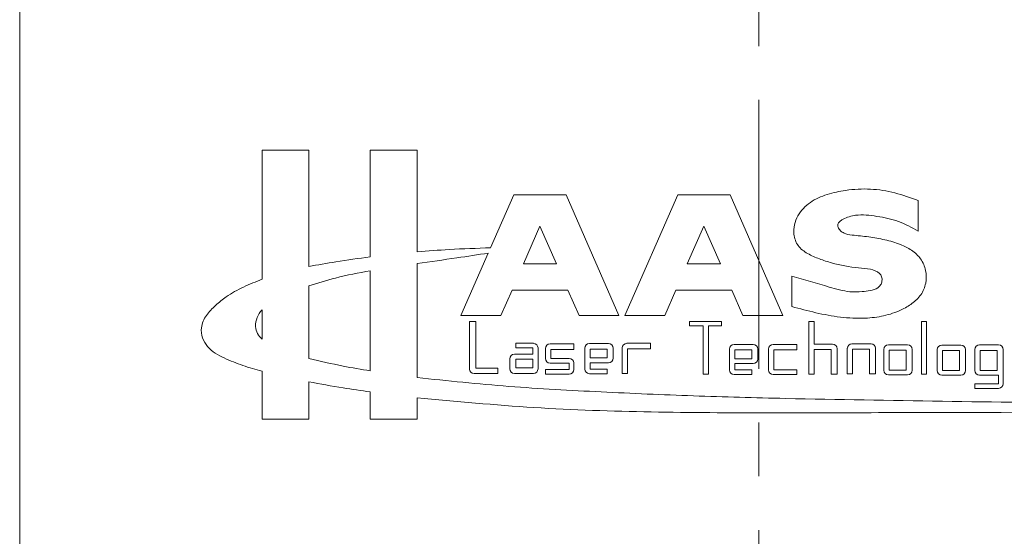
# Model space of a CAD drawing. Header units: inches. Extents: x 2.7 to 30.3, y 1.5 to 20.9.
# Tile 9 of 32: x 11.9 to 13.8, y 4.4 to 5.3. Entities that reach past the tile are written whole.
import ezdxf

# ---------------------------------------------------------------- set-up
doc = ezdxf.new("R2010")
doc.units = ezdxf.units.IN
doc.header["$MEASUREMENT"] = 0
doc.linetypes.add('CENTERX2', pattern=[0.8, 0.5, -0.1, 0.1, -0.1])

msp = doc.modelspace()

# ---------------------------------------------------------------- linework, layer by layer
at = {"color": 7, "linetype": 'CENTERX2', "lineweight": 0}
msp.add_line((13.3089, 1.4735), (13.3089, 7.2448), dxfattribs=at)
at = {"color": 7, "linetype": 'Continuous', "lineweight": 15}
for p, q in [((11.9339, 5.846), (11.9339, 4.246)), ((12.4717, 5.0799), (12.3846, 5.0799)), ((12.3846, 5.0799), (12.3846, 4.8401)), ((12.4717, 4.8637), (12.4717, 5.0799)), ((12.6729, 5.0799), (12.5858, 5.0799)), ((12.5858, 5.0799), (12.5858, 4.8816)), ((12.6729, 4.891), (12.6729, 5.0799)), ((12.8529, 4.9973), (12.8097, 4.8985)), ((12.9503, 4.9973), (12.8529, 4.9973)), ((13.0485, 4.7728), (12.9503, 4.9973)), ((13.1577, 4.9973), (13.0594, 4.7728)), ((13.2551, 4.9973), (13.1577, 4.9973)), ((13.3533, 4.7728), (13.2551, 4.9973)), ((13.6051, 4.9297), (13.6051, 4.9864)), ((12.9016, 4.9387), (12.8708, 4.8685)), ((12.9323, 4.8685), (12.9016, 4.9387)), ((13.2064, 4.9387), (13.1756, 4.8685)), ((13.2371, 4.8685), (13.2064, 4.9387)), ((12.8054, 4.8887), (12.7546, 4.7728)), ((12.5858, 4.6696), (12.5858, 4.856)), ((12.6729, 4.6571), (12.6729, 4.8696)), ((12.8708, 4.8685), (12.9323, 4.8685)), ((13.1756, 4.8685), (13.2371, 4.8685)), ((13.3703, 4.8459), (13.3703, 4.7892)), ((12.4717, 4.8276), (12.4717, 4.6926)), ((12.829, 4.7728), (12.8496, 4.8198)), ((12.8496, 4.8198), (12.9536, 4.8198)), ((12.9536, 4.8198), (12.9742, 4.7728)), ((13.1338, 4.7728), (13.1543, 4.8198)), ((13.1543, 4.8198), (13.2584, 4.8198)), ((13.2584, 4.8198), (13.279, 4.7728)), ((12.3846, 4.7286), (12.3846, 4.7833)), ((12.7546, 4.7728), (12.829, 4.7728)), ((12.7825, 4.7613), (12.7703, 4.7613)), ((12.7703, 4.7613), (12.7703, 4.6731)), ((12.7825, 4.6747), (12.7825, 4.7613)), ((12.9742, 4.7728), (13.0485, 4.7728)), ((13.0594, 4.7728), (13.1338, 4.7728)), ((13.2391, 4.7616), (13.1795, 4.7616)), ((13.1795, 4.7616), (13.1795, 4.7535)), ((13.2391, 4.7535), (13.2391, 4.7616)), ((13.279, 4.7728), (13.3533, 4.7728)), ((13.4115, 4.7613), (13.4017, 4.7613)), ((13.4017, 4.7613), (13.4017, 4.6634)), ((13.4115, 4.7194), (13.4115, 4.7613)), ((13.6109, 4.7613), (13.6109, 4.6634)), ((13.6207, 4.7613), (13.6109, 4.7613)), ((13.6207, 4.6634), (13.6207, 4.7613)), ((13.1795, 4.7535), (13.2053, 4.7535)), ((13.2053, 4.7535), (13.2053, 4.6637)), ((13.2151, 4.6637), (13.2151, 4.7535)), ((13.2151, 4.7535), (13.2391, 4.7535)), ((12.8894, 4.7209), (12.8566, 4.7209)), ((12.8566, 4.7209), (12.8566, 4.7123)), ((12.8566, 4.7123), (12.8881, 4.7123)), ((12.8881, 4.7123), (12.8881, 4.7005)), ((12.898, 4.6734), (12.898, 4.7123)), ((12.9118, 4.7112), (12.9118, 4.6927)), ((12.9644, 4.7197), (12.9203, 4.7197)), ((12.9216, 4.6929), (12.9216, 4.7096)), ((12.9216, 4.7096), (12.9644, 4.7096)), ((12.9644, 4.7096), (12.9644, 4.7197)), ((12.9849, 4.7119), (12.9849, 4.673)), ((13.029, 4.7205), (12.9935, 4.7205)), ((12.9948, 4.7103), (12.9948, 4.6936)), ((13.0263, 4.7103), (12.9948, 4.7103)), ((13.0263, 4.6936), (13.0263, 4.7103)), ((13.0375, 4.6934), (13.0375, 4.7119)), ((13.0546, 4.7123), (13.0546, 4.6649)), ((13.1072, 4.7209), (13.0631, 4.7209)), ((13.0644, 4.6649), (13.0644, 4.7107)), ((13.0644, 4.7107), (13.1072, 4.7107)), ((13.1072, 4.7107), (13.1072, 4.7209)), ((13.2541, 4.7103), (13.2541, 4.6714)), ((13.2981, 4.7188), (13.2626, 4.7188)), ((13.2639, 4.7086), (13.2639, 4.692)), ((13.2955, 4.7086), (13.2639, 4.7086)), ((13.2955, 4.692), (13.2955, 4.7086)), ((13.3067, 4.6917), (13.3067, 4.7103)), ((13.3268, 4.7103), (13.3268, 4.6714)), ((13.3794, 4.7188), (13.3354, 4.7188)), ((13.3366, 4.6714), (13.3366, 4.7086)), ((13.3366, 4.7086), (13.3794, 4.7086)), ((13.3794, 4.7086), (13.3794, 4.7188)), ((13.4457, 4.7194), (13.4115, 4.7194)), ((13.4115, 4.6634), (13.4115, 4.7092)), ((13.4115, 4.7092), (13.4431, 4.7092)), ((13.4431, 4.7092), (13.4431, 4.6634)), ((13.4543, 4.6634), (13.4543, 4.7109)), ((13.4732, 4.7116), (13.4732, 4.6642)), ((13.5173, 4.7202), (13.4818, 4.7202)), ((13.4831, 4.6642), (13.4831, 4.71)), ((13.4831, 4.71), (13.5146, 4.71)), ((13.5146, 4.71), (13.5146, 4.6642)), ((13.5258, 4.6642), (13.5258, 4.7116)), ((13.5412, 4.7097), (13.5412, 4.6708)), ((13.5852, 4.7183), (13.5497, 4.7183)), ((13.551, 4.7081), (13.551, 4.6708)), ((13.5826, 4.7081), (13.551, 4.7081)), ((13.5826, 4.6708), (13.5826, 4.7081)), ((13.5938, 4.6708), (13.5938, 4.7097)), ((13.6403, 4.7092), (13.6403, 4.6703)), ((13.6844, 4.7177), (13.6489, 4.7177)), ((13.6501, 4.7075), (13.6501, 4.6703)), ((13.6817, 4.7075), (13.6501, 4.7075)), ((13.6817, 4.6703), (13.6817, 4.7075)), ((13.6929, 4.6703), (13.6929, 4.7092)), ((13.7104, 4.7093), (13.7104, 4.6704)), ((13.7545, 4.7179), (13.719, 4.7179)), ((13.7203, 4.7077), (13.7203, 4.6704)), ((13.7519, 4.7077), (13.7203, 4.7077)), ((13.7519, 4.6704), (13.7519, 4.7077)), ((13.7631, 4.6457), (13.7631, 4.7093)), ((12.8454, 4.692), (12.8454, 4.6734)), ((12.8881, 4.7005), (12.8539, 4.7005)), ((12.8881, 4.6917), (12.8566, 4.6917)), ((12.8566, 4.6917), (12.8566, 4.6751)), ((12.8881, 4.6751), (12.8881, 4.6917)), ((12.9558, 4.6929), (12.9216, 4.6929)), ((12.9948, 4.6936), (13.0263, 4.6936)), ((13.2639, 4.692), (13.2955, 4.692)), ((12.823, 4.6747), (12.7825, 4.6747)), ((12.823, 4.6645), (12.823, 4.6747)), ((12.8566, 4.6751), (12.8881, 4.6751)), ((12.9558, 4.6723), (12.9118, 4.6723)), ((12.9118, 4.6723), (12.9118, 4.6637)), ((12.9203, 4.6841), (12.9558, 4.6841)), ((12.9558, 4.6841), (12.9558, 4.6723)), ((12.9644, 4.6723), (12.9644, 4.6844)), ((12.9948, 4.6848), (13.029, 4.6848)), ((12.9948, 4.673), (12.9948, 4.6848)), ((13.0263, 4.673), (12.9948, 4.673)), ((13.0263, 4.6644), (13.0263, 4.673)), ((13.2639, 4.6832), (13.2981, 4.6832)), ((13.2639, 4.6714), (13.2639, 4.6832)), ((13.2955, 4.6714), (13.2639, 4.6714)), ((13.2955, 4.6628), (13.2955, 4.6714)), ((13.3794, 4.6714), (13.3366, 4.6714)), ((13.3794, 4.6628), (13.3794, 4.6714)), ((13.551, 4.6708), (13.5826, 4.6708)), ((13.6501, 4.6703), (13.6817, 4.6703)), ((13.7203, 4.6704), (13.7519, 4.6704)), ((12.3846, 4.6691), (12.3846, 4.5799)), ((12.7789, 4.6645), (12.823, 4.6645)), ((12.8539, 4.6649), (12.8894, 4.6649)), ((12.9118, 4.6637), (12.9558, 4.6637)), ((12.9935, 4.6644), (13.0263, 4.6644)), ((13.0546, 4.6649), (13.0644, 4.6649)), ((13.2053, 4.6637), (13.2151, 4.6637)), ((13.2626, 4.6628), (13.2955, 4.6628)), ((13.3354, 4.6628), (13.3794, 4.6628)), ((13.4017, 4.6634), (13.4115, 4.6634)), ((13.4431, 4.6634), (13.4543, 4.6634)), ((13.4732, 4.6642), (13.4831, 4.6642)), ((13.5146, 4.6642), (13.5258, 4.6642)), ((13.5497, 4.6623), (13.5852, 4.6623)), ((13.6109, 4.6634), (13.6207, 4.6634)), ((13.6489, 4.6617), (13.6844, 4.6617)), ((13.719, 4.6619), (13.7545, 4.6619)), ((13.7545, 4.6619), (13.7545, 4.6457)), ((12.4717, 4.5799), (12.4717, 4.6492)), ((13.7545, 4.6457), (13.7104, 4.6457)), ((13.7104, 4.6457), (13.7104, 4.6371)), ((13.7104, 4.6371), (13.7545, 4.6371)), ((12.5858, 4.6305), (12.5858, 4.5799)), ((12.6729, 4.5799), (12.6729, 4.6196)), ((12.3846, 4.5799), (12.4717, 4.5799)), ((12.5858, 4.5799), (12.6729, 4.5799))]:
    msp.add_line(p, q, dxfattribs=at)
for centre, start, end in [((12.8894, 4.7123), 0, 90), ((12.9203, 4.7112), 90, 180), ((12.9935, 4.7119), 90, 180), ((13.029, 4.7119), 360, 90), ((13.0631, 4.7123), 90, 180), ((13.2626, 4.7103), 90, 180), ((13.2981, 4.7103), 360, 90), ((13.3354, 4.7103), 90, 180), ((13.4457, 4.7109), 0, 90), ((13.4818, 4.7116), 90, 180), ((13.5173, 4.7116), 0, 90), ((13.5497, 4.7097), 90, 180), ((13.5852, 4.7097), 359.9999, 89.9999), ((13.6489, 4.7092), 90, 180), ((13.6844, 4.7092), 0, 90), ((13.719, 4.7093), 90, 180), ((13.7545, 4.7093), 0, 90), ((12.8539, 4.692), 90.0001, 180), ((12.9203, 4.6927), 180, 270), ((12.9558, 4.6844), 0, 90), ((13.029, 4.6934), 270, 0), ((13.2981, 4.6917), 270, 0), ((12.7789, 4.6731), 180, 270), ((12.8539, 4.6734), 180, 270), ((12.8894, 4.6734), 270, 0), ((12.9558, 4.6723), 270, 0), ((12.9935, 4.673), 180, 270), ((13.2626, 4.6714), 180, 270), ((13.3354, 4.6714), 180, 270), ((13.5497, 4.6708), 180, 270), ((13.5852, 4.6708), 270, 0), ((13.6489, 4.6703), 180, 270), ((13.6844, 4.6703), 270, 0), ((13.719, 4.6704), 180, 270), ((13.7545, 4.6457), 270, 360)]:
    msp.add_arc(centre, 0.00856, start, end, dxfattribs=at)
for points, knots in [([(13.6051, 4.9864), (13.5907, 4.9916), (13.562, 5.002), (13.5162, 5.0093), (13.4736, 5.007), (13.4357, 4.9988), (13.4087, 4.9872), (13.3909, 4.9724), (13.3804, 4.9584), (13.3742, 4.9416), (13.3728, 4.9221), (13.3801, 4.9011), (13.3994, 4.8868), (13.4211, 4.8777), (13.4525, 4.8674), (13.4846, 4.8616), (13.5148, 4.8598), (13.5308, 4.8543), (13.5378, 4.8449), (13.538, 4.8368), (13.5355, 4.8293), (13.5282, 4.822), (13.5157, 4.8184), (13.4983, 4.8168), (13.4722, 4.8159), (13.4289, 4.8287), (13.3933, 4.8392), (13.3703, 4.8459)], [0, 0, 0, 0, 0.069802, 0.139444, 0.209805, 0.263304, 0.315944, 0.34194, 0.368187, 0.395142, 0.422352, 0.456356, 0.491009, 0.528078, 0.564176, 0.641444, 0.675653, 0.703313, 0.714731, 0.726649, 0.73863, 0.749874, 0.772305, 0.795961, 0.830071, 0.890328, 1, 1, 1, 1]), ([(13.3703, 4.7892), (13.3851, 4.7852), (13.4147, 4.7773), (13.4602, 4.7686), (13.5027, 4.7663), (13.541, 4.771), (13.5704, 4.7807), (13.5939, 4.7942), (13.6113, 4.8103), (13.6205, 4.8326), (13.6205, 4.8566), (13.6109, 4.8788), (13.5933, 4.8948), (13.5702, 4.9066), (13.5429, 4.9137), (13.5127, 4.9196), (13.4873, 4.9214), (13.469, 4.9241), (13.4603, 4.9301), (13.4562, 4.9352), (13.4551, 4.9397), (13.4555, 4.9427), (13.4573, 4.9458), (13.4607, 4.949), (13.4707, 4.9551), (13.4937, 4.9617), (13.529, 4.9575), (13.569, 4.9495), (13.5931, 4.9363), (13.6051, 4.9297)], [0, 0, 0, 0, 0.069538, 0.139707, 0.210037, 0.262252, 0.314427, 0.349744, 0.384831, 0.420085, 0.456151, 0.491344, 0.526672, 0.562033, 0.608415, 0.654488, 0.701673, 0.725052, 0.73694, 0.748916, 0.753503, 0.757777, 0.762243, 0.769838, 0.778579, 0.815464, 0.875679, 0.938045, 1, 1, 1, 1]), ([(12.8097, 4.8985), (12.7841, 4.8977), (12.7385, 4.8962), (12.6929, 4.8926), (12.6729, 4.891)], [0, 0, 0, 0, 0.559999, 1, 1, 1, 1]), ([(12.5858, 4.8816), (12.5645, 4.8788), (12.5263, 4.8737), (12.4884, 4.8668), (12.4717, 4.8637)], [0, 0, 0, 0, 0.559295, 1, 1, 1, 1]), ([(12.6729, 4.8696), (12.6977, 4.8729), (12.7419, 4.8788), (12.786, 4.8857), (12.8054, 4.8887)], [0, 0, 0, 0, 0.560246, 1, 1, 1, 1]), ([(12.5858, 4.856), (12.5643, 4.8519), (12.5257, 4.8446), (12.4882, 4.8328), (12.4717, 4.8276)], [0, 0, 0, 0, 0.559032, 1, 1, 1, 1]), ([(12.3846, 4.8401), (12.3731, 4.8355), (12.35, 4.8264), (12.3208, 4.8101), (12.2979, 4.7918), (12.2804, 4.7739), (12.27, 4.7521), (12.273, 4.7307), (12.2825, 4.7139), (12.2976, 4.7022), (12.3197, 4.6906), (12.3488, 4.6791), (12.3727, 4.6724), (12.3846, 4.6691)], [0, 0, 0, 0, 0.1243516, 0.2488368, 0.3323546, 0.4173284, 0.4995086, 0.5628417, 0.6258668, 0.6882165, 0.7513554, 0.8758049, 1, 1, 1, 1]), ([(12.3846, 4.7833), (12.3812, 4.7787), (12.3743, 4.7694), (12.3714, 4.7532), (12.3752, 4.7384), (12.3815, 4.7319), (12.3846, 4.7286)], [0, 0, 0, 0, 0.278742, 0.561601, 0.778583, 1, 1, 1, 1]), ([(12.4717, 4.6926), (12.4929, 4.6877), (12.5307, 4.6789), (12.569, 4.6724), (12.5858, 4.6696)], [0, 0, 0, 0, 0.559238, 1, 1, 1, 1]), ([(14.2328, 4.6087), (14.1356, 4.6088), (13.9414, 4.6091), (13.65, 4.613), (13.3985, 4.6171), (13.1869, 4.6226), (13.0153, 4.6304), (12.8438, 4.6393), (12.7299, 4.6512), (12.6729, 4.6571)], [0, 0, 0, 0, 0.186663, 0.373317, 0.55998, 0.669971, 0.779976, 0.890001, 1, 1, 1, 1]), ([(12.4717, 4.6492), (12.493, 4.6453), (12.5309, 4.6384), (12.569, 4.6329), (12.5858, 4.6305)], [0, 0, 0, 0, 0.560004, 1, 1, 1, 1]), ([(12.6729, 4.6196), (12.7454, 4.6128), (12.8903, 4.5993), (13.1085, 4.5924), (13.3267, 4.5911), (13.5866, 4.5923), (13.8879, 4.5923), (14.1165, 4.5959), (14.2308, 4.5977)], [0, 0, 0, 0, 0.140031, 0.280012, 0.420007, 0.560026, 0.780023, 1, 1, 1, 1])]:
    msp.add_open_spline(points, degree=3, knots=knots, dxfattribs=at)

doc.saveas('drawing.dxf')
